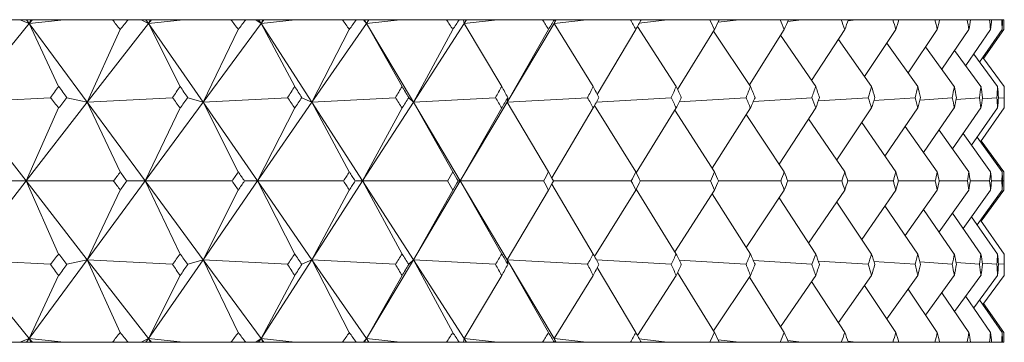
# Model space of a CAD drawing. Header units: inches. Extents: x 1.5 to 14.4, y 0.3 to 10.5.
# Tile 30 of 43: x 9.165 to 9.546, y 6.877 to 7.002. Entities that reach past the tile are written whole.
import ezdxf

# ---------------------------------------------------------------- set-up
doc = ezdxf.new("R2010")
doc.units = ezdxf.units.IN
doc.header["$MEASUREMENT"] = 0

msp = doc.modelspace()

# ---------------------------------------------------------------- linework, layer by layer
at = {"color": 7, "linetype": 'Continuous', "lineweight": 15}
for p, q in [((9.16849, 7.0004), (9.14361, 6.96986)), ((9.16483, 7.00188), (9.1586, 7.00188)), ((9.16483, 7.00188), (9.16849, 7.0004)), ((9.16741, 7.00188), (9.16483, 7.00188)), ((9.16741, 7.00188), (9.16849, 7.0004)), ((9.16912, 7.00188), (9.16741, 7.00188)), ((9.16849, 7.0004), (9.16912, 7.00188)), ((9.16969, 7.00188), (9.16849, 7.0004)), ((9.182, 7.00188), (9.16849, 7.0004)), ((9.16849, 7.0004), (9.17988, 6.97602)), ((9.16849, 7.0004), (9.19096, 6.96986)), ((9.16969, 7.00188), (9.16912, 7.00188)), ((9.182, 7.00188), (9.16969, 7.00188)), ((9.20069, 7.00188), (9.182, 7.00188)), ((9.21468, 7.0004), (9.19096, 6.96986)), ((9.20069, 7.00188), (9.20675, 7.00188)), ((9.21184, 7.00188), (9.20675, 7.00188)), ((9.21184, 7.00188), (9.21468, 7.0004)), ((9.21366, 7.00188), (9.21184, 7.00188)), ((9.21366, 7.00188), (9.21468, 7.0004)), ((9.21536, 7.00188), (9.21366, 7.00188)), ((9.21468, 7.0004), (9.21536, 7.00188)), ((9.21582, 7.00188), (9.21468, 7.0004)), ((9.22811, 7.00188), (9.21468, 7.0004)), ((9.21468, 7.0004), (9.22693, 6.97602)), ((9.21468, 7.0004), (9.2358, 6.96986)), ((9.21582, 7.00188), (9.21536, 7.00188)), ((9.22811, 7.00188), (9.21582, 7.00188)), ((9.24661, 7.00188), (9.22811, 7.00188)), ((9.25827, 7.0004), (9.2358, 6.96986)), ((9.24661, 7.00188), (9.25232, 7.00188)), ((9.25627, 7.00188), (9.25232, 7.00188)), ((9.25627, 7.00188), (9.25827, 7.0004)), ((9.25732, 7.00188), (9.25627, 7.00188)), ((9.25732, 7.00188), (9.25827, 7.0004)), ((9.25899, 7.00188), (9.25732, 7.00188)), ((9.25827, 7.0004), (9.25899, 7.00188)), ((9.25935, 7.00188), (9.25827, 7.0004)), ((9.27156, 7.00188), (9.25827, 7.0004)), ((9.25827, 7.0004), (9.27133, 6.97602)), ((9.25827, 7.0004), (9.27796, 6.96986)), ((9.25935, 7.00188), (9.25899, 7.00188)), ((9.27156, 7.00188), (9.25935, 7.00188)), ((9.2898, 7.00188), (9.27156, 7.00188)), ((9.29909, 7.0004), (9.27796, 6.96986)), ((9.2898, 7.00188), (9.29515, 7.00188)), ((9.29793, 7.00188), (9.29515, 7.00188)), ((9.29793, 7.00188), (9.29909, 7.0004)), ((9.29821, 7.00188), (9.29793, 7.00188)), ((9.29821, 7.00188), (9.29909, 7.0004)), ((9.29985, 7.00188), (9.29821, 7.00188)), ((9.29909, 7.0004), (9.29985, 7.00188)), ((9.3001, 7.00188), (9.29909, 7.0004)), ((9.31219, 7.00188), (9.29909, 7.0004)), ((9.29909, 7.0004), (9.31291, 6.97602)), ((9.29909, 7.0004), (9.31728, 6.96986)), ((9.3001, 7.00188), (9.29985, 7.00188)), ((9.31219, 7.00188), (9.3001, 7.00188)), ((9.3301, 7.00188), (9.31219, 7.00188)), ((9.33697, 7.0004), (9.31728, 6.96986)), ((9.3301, 7.00188), (9.33506, 7.00188)), ((9.33667, 7.00188), (9.33506, 7.00188)), ((9.33667, 7.00188), (9.33697, 7.0004)), ((9.33777, 7.00188), (9.33667, 7.00188)), ((9.33697, 7.0004), (9.33777, 7.00188)), ((9.33792, 7.00188), (9.33697, 7.0004)), ((9.34984, 7.00188), (9.33697, 7.0004)), ((9.33697, 7.0004), (9.3515, 6.97602)), ((9.33792, 7.00188), (9.33777, 7.00188)), ((9.34984, 7.00188), (9.33792, 7.00188)), ((9.36734, 7.00188), (9.34984, 7.00188)), ((9.37178, 7.0004), (9.35359, 6.96986)), ((9.36734, 7.00188), (9.3719, 7.00188)), ((9.37232, 7.00188), (9.37178, 7.0004)), ((9.37178, 7.0004), (9.37262, 7.00188)), ((9.37265, 7.00188), (9.37178, 7.0004)), ((9.38435, 7.00188), (9.37178, 7.0004)), ((9.37178, 7.0004), (9.38695, 6.97602)), ((9.37232, 7.00188), (9.3719, 7.00188)), ((9.37262, 7.00188), (9.37232, 7.00188)), ((9.37265, 7.00188), (9.37262, 7.00188)), ((9.38435, 7.00188), (9.37265, 7.00188)), ((9.40138, 7.00188), (9.38435, 7.00188)), ((9.40138, 7.00188), (9.40552, 7.00188)), ((9.4041, 6.99926), (9.41912, 6.97602)), ((9.4156, 7.00188), (9.40482, 7.00058)), ((9.4156, 7.00188), (9.40552, 7.00188)), ((9.43208, 7.00188), (9.4156, 7.00188)), ((9.43208, 7.00188), (9.43579, 7.00188)), ((9.44345, 7.00188), (9.4353, 7.00086)), ((9.44345, 7.00188), (9.43579, 7.00188)), ((9.45933, 7.00188), (9.44345, 7.00188)), ((9.45933, 7.00188), (9.46258, 7.00188)), ((9.46781, 7.00188), (9.46228, 7.00116)), ((9.46781, 7.00188), (9.46258, 7.00188)), ((9.48302, 7.00188), (9.46781, 7.00188)), ((9.48302, 7.00188), (9.4858, 7.00188)), ((9.48856, 7.00188), (9.48566, 7.00148)), ((9.48856, 7.00188), (9.4858, 7.00188)), ((9.50304, 7.00188), (9.48856, 7.00188)), ((9.50304, 7.00188), (9.50535, 7.00188)), ((9.50564, 7.00188), (9.50534, 7.00183)), ((9.50564, 7.00188), (9.50535, 7.00188)), ((9.51933, 7.00188), (9.50564, 7.00188)), ((9.51933, 7.00188), (9.52116, 7.00188)), ((9.53182, 7.00188), (9.52116, 7.00188)), ((9.53182, 7.00188), (9.53315, 7.00188)), ((9.54046, 7.00188), (9.53315, 7.00188)), ((9.54046, 7.00188), (9.54129, 7.00188)), ((9.54522, 7.00188), (9.54129, 7.00188)), ((9.54522, 7.00188), (9.54555, 7.00188)), ((9.54607, 7.00188), (9.54555, 7.00188)), ((9.19096, 6.96986), (9.20373, 6.99807)), ((9.2358, 6.96986), (9.24947, 6.99807)), ((9.27796, 6.96986), (9.29248, 6.99807)), ((9.31728, 6.96986), (9.33259, 6.99807)), ((9.35359, 6.96986), (9.36963, 6.99807)), ((9.38853, 6.97286), (9.40346, 6.99807)), ((9.41967, 6.97481), (9.43394, 6.99807)), ((9.43357, 6.99746), (9.44789, 6.97602)), ((9.44744, 6.97669), (9.46096, 6.99807)), ((9.45954, 6.99582), (9.47314, 6.97602)), ((9.47158, 6.97829), (9.48442, 6.99807)), ((9.49211, 6.97981), (9.50421, 6.99807)), ((9.50894, 6.98127), (9.52025, 6.99807)), ((9.522, 6.98269), (9.5325, 6.99807)), ((9.53126, 6.98407), (9.54089, 6.99807)), ((9.53666, 6.98544), (9.54539, 6.99807)), ((9.53819, 6.98679), (9.54599, 6.99807)), ((9.48195, 6.99426), (9.49477, 6.97602)), ((9.5007, 6.99277), (9.5127, 6.97602)), ((9.51572, 6.99133), (9.52685, 6.97602)), ((9.52695, 6.98994), (9.53718, 6.97602)), ((9.53435, 6.98856), (9.54363, 6.97602)), ((9.53788, 6.98721), (9.54618, 6.97602)), ((9.17676, 6.97166), (9.14361, 6.96986)), ((9.14361, 6.96986), (9.16728, 6.93938)), ((9.19096, 6.96986), (9.16728, 6.93938)), ((9.183, 6.97166), (9.19096, 6.96986)), ((9.22397, 6.97166), (9.19096, 6.96986)), ((9.19096, 6.96986), (9.20373, 6.94288)), ((9.19096, 6.96986), (9.21338, 6.93938)), ((9.2358, 6.96986), (9.21338, 6.93938)), ((9.22988, 6.97166), (9.2358, 6.96986)), ((9.26855, 6.97166), (9.2358, 6.96986)), ((9.2358, 6.96986), (9.24947, 6.94288)), ((9.2358, 6.96986), (9.25688, 6.93938)), ((9.27796, 6.96986), (9.25688, 6.93938)), ((9.2741, 6.97166), (9.27796, 6.96986)), ((9.31031, 6.97166), (9.27796, 6.96986)), ((9.27796, 6.96986), (9.29248, 6.94288)), ((9.27796, 6.96986), (9.29762, 6.93938)), ((9.31728, 6.96986), (9.29762, 6.93938)), ((9.31549, 6.97166), (9.31728, 6.96986)), ((9.3491, 6.97166), (9.31728, 6.96986)), ((9.31728, 6.96986), (9.33259, 6.94288)), ((9.31728, 6.96986), (9.33543, 6.93938)), ((9.35359, 6.96986), (9.33543, 6.93938)), ((9.35388, 6.97166), (9.35359, 6.96986)), ((9.38476, 6.97166), (9.35359, 6.96986)), ((9.35359, 6.96986), (9.36963, 6.94288)), ((9.38749, 6.96866), (9.40346, 6.94288)), ((9.41715, 6.97166), (9.38819, 6.96994)), ((9.44614, 6.97166), (9.42031, 6.97008)), ((9.47162, 6.97166), (9.44901, 6.97023)), ((9.49349, 6.97166), (9.47417, 6.97039)), ((9.51166, 6.97166), (9.4957, 6.97056)), ((9.52606, 6.97166), (9.5135, 6.97075)), ((9.53663, 6.97166), (9.5275, 6.97096)), ((9.54333, 6.97166), (9.53765, 6.97119)), ((9.54613, 6.97166), (9.54389, 6.97146)), ((9.16728, 6.93938), (9.17988, 6.96766)), ((9.21338, 6.93938), (9.22693, 6.96766)), ((9.25688, 6.93938), (9.27133, 6.96766)), ((9.29762, 6.93938), (9.31291, 6.96766)), ((9.33543, 6.93938), (9.3515, 6.96766)), ((9.37088, 6.94058), (9.38695, 6.96766)), ((9.40363, 6.94252), (9.41912, 6.96766)), ((9.4186, 6.9668), (9.43394, 6.94288)), ((9.43302, 6.94431), (9.44789, 6.96766)), ((9.44627, 6.96511), (9.46096, 6.94288)), ((9.45893, 6.94596), (9.47314, 6.96766)), ((9.48127, 6.94752), (9.49477, 6.96766)), ((9.49996, 6.94901), (9.5127, 6.96766)), ((9.51492, 6.95045), (9.52685, 6.96766)), ((9.5261, 6.95185), (9.53718, 6.96766)), ((9.53344, 6.95322), (9.54363, 6.96766)), ((9.53693, 6.95458), (9.54618, 6.96766)), ((9.47042, 6.96351), (9.48442, 6.94288)), ((9.49097, 6.96198), (9.50421, 6.94288)), ((9.50782, 6.96052), (9.52025, 6.94288)), ((9.52092, 6.9591), (9.5325, 6.94288)), ((9.53021, 6.95772), (9.54089, 6.94288)), ((9.53565, 6.95635), (9.54539, 6.94288)), ((9.53723, 6.955), (9.54599, 6.94288)), ((9.14361, 6.90889), (9.16728, 6.93938)), ((9.16728, 6.93938), (9.1581, 6.93938)), ((9.16728, 6.93938), (9.17988, 6.91109)), ((9.19096, 6.90889), (9.16728, 6.93938)), ((9.16728, 6.93938), (9.20118, 6.93938)), ((9.19096, 6.90889), (9.21338, 6.93938)), ((9.21338, 6.93938), (9.20627, 6.93938)), ((9.21338, 6.93938), (9.22693, 6.91109)), ((9.2358, 6.90889), (9.21338, 6.93938)), ((9.21338, 6.93938), (9.24707, 6.93938)), ((9.2358, 6.90889), (9.25688, 6.93938)), ((9.25688, 6.93938), (9.25187, 6.93938)), ((9.25688, 6.93938), (9.27133, 6.91109)), ((9.27796, 6.90889), (9.25688, 6.93938)), ((9.25688, 6.93938), (9.29023, 6.93938)), ((9.27796, 6.90889), (9.29762, 6.93938)), ((9.29762, 6.93938), (9.29473, 6.93938)), ((9.29762, 6.93938), (9.31291, 6.91109)), ((9.31728, 6.90889), (9.29762, 6.93938)), ((9.29762, 6.93938), (9.33049, 6.93938)), ((9.31728, 6.90889), (9.33543, 6.93938)), ((9.33543, 6.93938), (9.33467, 6.93938)), ((9.33543, 6.93938), (9.3515, 6.91109)), ((9.35359, 6.90889), (9.33543, 6.93938)), ((9.33543, 6.93938), (9.3677, 6.93938)), ((9.37088, 6.93817), (9.38695, 6.91109)), ((9.37154, 6.93938), (9.40171, 6.93938)), ((9.40519, 6.93938), (9.43238, 6.93938)), ((9.43549, 6.93938), (9.45959, 6.93938)), ((9.46233, 6.93938), (9.48324, 6.93938)), ((9.48558, 6.93938), (9.50323, 6.93938)), ((9.50517, 6.93938), (9.51948, 6.93938)), ((9.52101, 6.93938), (9.53193, 6.93938)), ((9.53305, 6.93938), (9.54053, 6.93938)), ((9.54123, 6.93938), (9.54525, 6.93938)), ((9.54552, 6.93938), (9.54606, 6.93938)), ((9.20373, 6.93587), (9.19096, 6.90889)), ((9.24947, 6.93587), (9.2358, 6.90889)), ((9.29248, 6.93587), (9.27796, 6.90889)), ((9.33259, 6.93587), (9.31728, 6.90889)), ((9.36963, 6.93587), (9.35359, 6.90889)), ((9.40346, 6.93587), (9.38749, 6.91009)), ((9.40363, 6.93623), (9.41912, 6.91109)), ((9.43394, 6.93587), (9.4186, 6.91195)), ((9.43302, 6.93444), (9.44789, 6.91109)), ((9.46096, 6.93587), (9.44627, 6.91364)), ((9.48442, 6.93587), (9.47042, 6.91524)), ((9.50421, 6.93587), (9.49097, 6.91677)), ((9.52025, 6.93587), (9.50782, 6.91823)), ((9.5325, 6.93587), (9.52092, 6.91965)), ((9.54089, 6.93587), (9.53021, 6.92103)), ((9.54539, 6.93587), (9.53565, 6.9224)), ((9.54599, 6.93587), (9.53723, 6.92375)), ((9.45893, 6.93279), (9.47314, 6.91109)), ((9.48127, 6.93123), (9.49477, 6.91109)), ((9.49996, 6.92974), (9.5127, 6.91109)), ((9.51492, 6.9283), (9.52685, 6.91109)), ((9.5261, 6.9269), (9.53718, 6.91109)), ((9.53344, 6.92553), (9.54363, 6.91109)), ((9.53693, 6.92417), (9.54618, 6.91109)), ((9.16849, 6.87835), (9.14361, 6.90889)), ((9.14361, 6.90889), (9.17676, 6.90709)), ((9.16849, 6.87835), (9.19096, 6.90889)), ((9.19096, 6.90889), (9.183, 6.90709)), ((9.20373, 6.88068), (9.19096, 6.90889)), ((9.21468, 6.87835), (9.19096, 6.90889)), ((9.19096, 6.90889), (9.22397, 6.90709)), ((9.21468, 6.87835), (9.2358, 6.90889)), ((9.2358, 6.90889), (9.22988, 6.90709)), ((9.24947, 6.88068), (9.2358, 6.90889)), ((9.25827, 6.87835), (9.2358, 6.90889)), ((9.2358, 6.90889), (9.26855, 6.90709)), ((9.25827, 6.87835), (9.27796, 6.90889)), ((9.27796, 6.90889), (9.2741, 6.90709)), ((9.29248, 6.88068), (9.27796, 6.90889)), ((9.29909, 6.87835), (9.27796, 6.90889)), ((9.27796, 6.90889), (9.31031, 6.90709)), ((9.29909, 6.87835), (9.31728, 6.90889)), ((9.31728, 6.90889), (9.31549, 6.90709)), ((9.33259, 6.88068), (9.31728, 6.90889)), ((9.33697, 6.87835), (9.31728, 6.90889)), ((9.31728, 6.90889), (9.3491, 6.90709)), ((9.35359, 6.90889), (9.35388, 6.90709)), ((9.36963, 6.88068), (9.35359, 6.90889)), ((9.37178, 6.87835), (9.35359, 6.90889)), ((9.35359, 6.90889), (9.38476, 6.90709)), ((9.38819, 6.90881), (9.41715, 6.90709)), ((9.42031, 6.90867), (9.44614, 6.90709)), ((9.44901, 6.90852), (9.47162, 6.90709)), ((9.47417, 6.90836), (9.49349, 6.90709)), ((9.4957, 6.90819), (9.51166, 6.90709)), ((9.5135, 6.908), (9.52606, 6.90709)), ((9.5275, 6.90779), (9.53663, 6.90709)), ((9.53765, 6.90756), (9.54333, 6.90709)), ((9.40346, 6.88068), (9.38853, 6.90589)), ((9.43394, 6.88068), (9.41967, 6.90394)), ((9.54389, 6.90729), (9.54613, 6.90709)), ((9.17988, 6.90273), (9.16849, 6.87835)), ((9.22693, 6.90273), (9.21468, 6.87835)), ((9.27133, 6.90273), (9.25827, 6.87835)), ((9.31291, 6.90273), (9.29909, 6.87835)), ((9.3515, 6.90273), (9.33697, 6.87835)), ((9.38695, 6.90273), (9.37178, 6.87835)), ((9.41912, 6.90273), (9.4041, 6.87949)), ((9.44789, 6.90273), (9.43357, 6.88129)), ((9.46096, 6.88068), (9.44744, 6.90206)), ((9.47314, 6.90273), (9.45954, 6.88293)), ((9.48442, 6.88068), (9.47158, 6.90046)), ((9.49477, 6.90273), (9.48195, 6.88449)), ((9.5127, 6.90273), (9.5007, 6.88598)), ((9.52685, 6.90273), (9.51572, 6.88742)), ((9.53718, 6.90273), (9.52695, 6.88881)), ((9.54363, 6.90273), (9.53435, 6.89019)), ((9.54618, 6.90273), (9.53788, 6.89154)), ((9.50421, 6.88068), (9.49211, 6.89894)), ((9.52025, 6.88068), (9.50894, 6.89748)), ((9.5325, 6.88068), (9.522, 6.89606)), ((9.54089, 6.88068), (9.53126, 6.89468)), ((9.54539, 6.88068), (9.53666, 6.89331)), ((9.54599, 6.88068), (9.53819, 6.89196)), ((9.16849, 6.87835), (9.16483, 6.87688)), ((9.16741, 6.87688), (9.16849, 6.87835)), ((9.16912, 6.87688), (9.16849, 6.87835)), ((9.16969, 6.87688), (9.16849, 6.87835)), ((9.16849, 6.87835), (9.182, 6.87688)), ((9.21468, 6.87835), (9.21184, 6.87688)), ((9.21366, 6.87688), (9.21468, 6.87835)), ((9.21536, 6.87688), (9.21468, 6.87835)), ((9.21582, 6.87688), (9.21468, 6.87835)), ((9.21468, 6.87835), (9.22811, 6.87688)), ((9.25827, 6.87835), (9.25627, 6.87688)), ((9.25732, 6.87688), (9.25827, 6.87835)), ((9.25899, 6.87688), (9.25827, 6.87835)), ((9.25935, 6.87688), (9.25827, 6.87835)), ((9.25827, 6.87835), (9.27156, 6.87688)), ((9.29909, 6.87835), (9.29793, 6.87688)), ((9.29821, 6.87688), (9.29909, 6.87835)), ((9.29985, 6.87688), (9.29909, 6.87835)), ((9.3001, 6.87688), (9.29909, 6.87835)), ((9.29909, 6.87835), (9.31219, 6.87688)), ((9.33697, 6.87835), (9.33667, 6.87688)), ((9.33777, 6.87688), (9.33697, 6.87835)), ((9.33792, 6.87688), (9.33697, 6.87835)), ((9.33697, 6.87835), (9.34984, 6.87688)), ((9.37178, 6.87835), (9.37232, 6.87688)), ((9.37262, 6.87688), (9.37178, 6.87835)), ((9.37265, 6.87688), (9.37178, 6.87835)), ((9.37178, 6.87835), (9.38435, 6.87688)), ((9.40482, 6.87817), (9.4156, 6.87688)), ((9.4353, 6.87789), (9.44345, 6.87688)), ((9.46228, 6.87759), (9.46781, 6.87688)), ((9.48566, 6.87727), (9.48856, 6.87688)), ((9.16483, 6.87688), (9.1586, 6.87688)), ((9.16741, 6.87688), (9.16483, 6.87688)), ((9.16912, 6.87688), (9.16741, 6.87688)), ((9.16969, 6.87688), (9.16912, 6.87688)), ((9.182, 6.87688), (9.16969, 6.87688)), ((9.20069, 6.87688), (9.182, 6.87688)), ((9.20069, 6.87688), (9.20675, 6.87688)), ((9.21184, 6.87688), (9.20675, 6.87688)), ((9.21366, 6.87688), (9.21184, 6.87688)), ((9.21536, 6.87688), (9.21366, 6.87688)), ((9.21582, 6.87688), (9.21536, 6.87688)), ((9.22811, 6.87688), (9.21582, 6.87688)), ((9.24661, 6.87688), (9.22811, 6.87688)), ((9.24661, 6.87688), (9.25232, 6.87688)), ((9.25627, 6.87688), (9.25232, 6.87688)), ((9.25732, 6.87688), (9.25627, 6.87688)), ((9.25899, 6.87688), (9.25732, 6.87688)), ((9.25935, 6.87688), (9.25899, 6.87688)), ((9.27156, 6.87688), (9.25935, 6.87688)), ((9.2898, 6.87688), (9.27156, 6.87688)), ((9.2898, 6.87688), (9.29515, 6.87688)), ((9.29793, 6.87688), (9.29515, 6.87688)), ((9.29821, 6.87688), (9.29793, 6.87688)), ((9.29985, 6.87688), (9.29821, 6.87688)), ((9.3001, 6.87688), (9.29985, 6.87688)), ((9.31219, 6.87688), (9.3001, 6.87688)), ((9.3301, 6.87688), (9.31219, 6.87688)), ((9.3301, 6.87688), (9.33506, 6.87688)), ((9.33667, 6.87688), (9.33506, 6.87688)), ((9.33777, 6.87688), (9.33667, 6.87688)), ((9.33792, 6.87688), (9.33777, 6.87688)), ((9.34984, 6.87688), (9.33792, 6.87688)), ((9.36734, 6.87688), (9.34984, 6.87688)), ((9.36734, 6.87688), (9.3719, 6.87688)), ((9.37232, 6.87688), (9.3719, 6.87688)), ((9.37262, 6.87688), (9.37232, 6.87688)), ((9.37265, 6.87688), (9.37262, 6.87688)), ((9.38435, 6.87688), (9.37265, 6.87688)), ((9.40138, 6.87688), (9.38435, 6.87688)), ((9.40138, 6.87688), (9.40552, 6.87688)), ((9.4156, 6.87688), (9.40552, 6.87688)), ((9.43208, 6.87688), (9.4156, 6.87688)), ((9.43208, 6.87688), (9.43579, 6.87688)), ((9.44345, 6.87688), (9.43579, 6.87688)), ((9.45933, 6.87688), (9.44345, 6.87688)), ((9.45933, 6.87688), (9.46258, 6.87688)), ((9.46781, 6.87688), (9.46258, 6.87688)), ((9.48302, 6.87688), (9.46781, 6.87688)), ((9.48302, 6.87688), (9.4858, 6.87688)), ((9.48856, 6.87688), (9.4858, 6.87688)), ((9.50304, 6.87688), (9.48856, 6.87688)), ((9.50304, 6.87688), (9.50535, 6.87688)), ((9.50534, 6.87692), (9.50564, 6.87688)), ((9.50564, 6.87688), (9.50535, 6.87688)), ((9.51933, 6.87688), (9.50564, 6.87688)), ((9.51933, 6.87688), (9.52116, 6.87688)), ((9.53182, 6.87688), (9.52116, 6.87688)), ((9.53182, 6.87688), (9.53315, 6.87688)), ((9.54046, 6.87688), (9.53315, 6.87688)), ((9.54046, 6.87688), (9.54129, 6.87688)), ((9.54522, 6.87688), (9.54129, 6.87688)), ((9.54522, 6.87688), (9.54555, 6.87688)), ((9.54607, 6.87688), (9.54555, 6.87688))]:
    msp.add_line(p, q, dxfattribs=at)
for centre, major_axis, ratio, start_param, end_param in [((8.55623, 5.56759), (0.18814, 1.7114), 0.567932, 5.761476, 5.765517), ((8.55623, 5.56759), (0.96893, 1.71087), 0.118742, 0.647169, 0.651211), ((8.55623, 5.56759), (0.2745, 1.7079), 0.556931, 5.788396, 5.792438), ((8.55623, 5.56759), (0.97754, 1.7124), 0.091442, 0.632175, 0.636217), ((8.55623, 5.56759), (0.35536, 1.70387), 0.54231, 5.811747, 5.815789), ((8.55623, 5.56759), (0.98387, 1.71357), 0.064182, 0.616856, 0.620898), ((8.55623, 5.56759), (0.42997, 1.69983), 0.524614, 5.831051, 5.835093), ((8.55623, 5.56759), (0.98797, 1.71434), 0.036952, 0.601314, 0.605356), ((8.55623, 5.56759), (0.49811, 1.69622), 0.504393, 5.846171, 5.850212), ((8.55623, 5.56759), (0.98986, 1.7147), 0.009739, 0.585644, 0.589686), ((8.55623, 5.56759), (0.5599, 1.69335), 0.482161, 5.857215, 5.861257), ((8.55623, 5.56759), (0.98955, 1.71464), 0.017469, 5.709203, 5.713244), ((8.55623, 5.56759), (0.61569, 1.69135), 0.458369, 5.864455, 5.868496), ((8.55623, 5.56759), (0.98703, 1.71416), 0.044685, 5.724846, 5.728888), ((8.55623, 5.56759), (0.66593, 1.69027), 0.433397, 5.86824, 5.872281), ((8.55623, 5.56759), (0.9823, 1.71327), 0.071922, 5.740335, 5.744376), ((8.55623, 5.56759), (0.7111, 1.69006), 0.407554, 5.86895, 5.872992), ((8.55623, 5.56759), (0.97533, 1.712), 0.099193, 5.755572, 5.759613), ((8.55623, 5.56759), (0.75167, 1.69063), 0.381087, 5.866961, 5.871003), ((8.55623, 5.56759), (0.96607, 1.71037), 0.126506, 5.770454, 5.774496), ((8.55623, 5.56759), (0.78805, 1.69186), 0.354186, 5.862624, 5.866666), ((8.55623, 5.56759), (0.95446, 1.70843), 0.153867, 5.784873, 5.788914), ((8.55623, 5.56759), (0.82061, 1.6936), 0.326998, 5.856257, 5.860299), ((8.55623, 5.56759), (0.94044, 1.70623), 0.181277, 5.798708, 5.802749), ((8.55623, 5.56759), (0.84967, 1.69573), 0.299633, 5.848144, 5.852186), ((8.55623, 5.56759), (0.92391, 1.70385), 0.208734, 5.811828, 5.815869), ((8.55623, 5.56759), (0.8755, 1.69809), 0.272172, 5.838537, 5.842579), ((8.55623, 5.56759), (0.90475, 1.70136), 0.236224, 5.824086, 5.828128), ((8.55623, 5.56759), (0.89832, 1.70059), 0.244674, 5.827655, 5.831697), ((8.55623, 8.31116), (-0.00473, 1.71473), 0.577344, 3.814255, 3.818311), ((8.55623, 8.31116), (-0.97754, 1.7124), 0.091442, 2.411128, 2.415184), ((8.55623, 8.31116), (-0.0976, 1.71381), 0.574846, 3.783124, 3.78718), ((8.55623, 8.31116), (-0.98387, 1.71357), 0.064182, 2.426447, 2.430503), ((8.55623, 8.31116), (-0.18814, 1.7114), 0.567932, 3.753494, 3.75755), ((8.55623, 8.31116), (-0.98797, 1.71434), 0.036952, 2.441989, 2.446045), ((8.55623, 8.31116), (-0.2745, 1.7079), 0.556931, 3.726574, 3.73063), ((8.55623, 8.31116), (-0.98986, 1.7147), 0.009739, 2.457659, 2.461715), ((8.55623, 8.31116), (-0.35536, 1.70387), 0.54231, 3.703223, 3.707279), ((8.55623, 8.31116), (-0.98955, 1.71464), 0.017469, 3.805767, 3.809823), ((8.55623, 8.31116), (-0.42997, 1.69983), 0.524614, 3.683919, 3.687974), ((8.55623, 8.31116), (-0.98703, 1.71416), 0.044685, 3.790124, 3.79418), ((8.55623, 8.31116), (-0.49811, 1.69622), 0.504393, 3.668799, 3.672855), ((8.55623, 8.31116), (-0.9823, 1.71327), 0.071922, 3.774635, 3.778691), ((8.55623, 8.31116), (-0.5599, 1.69335), 0.482161, 3.657755, 3.66181), ((8.55623, 8.31116), (-0.97533, 1.712), 0.099193, 3.759398, 3.763454), ((8.55623, 8.31116), (-0.61569, 1.69135), 0.458369, 3.650515, 3.654571), ((8.55623, 8.31116), (-0.96607, 1.71037), 0.126506, 3.744516, 3.748571), ((8.55623, 8.31116), (-0.66593, 1.69027), 0.433397, 3.64673, 3.650786), ((8.55623, 8.31116), (-0.95446, 1.70843), 0.153867, 3.730097, 3.734153), ((8.55623, 8.31116), (-0.7111, 1.69006), 0.407554, 3.64602, 3.650076), ((8.55623, 8.31116), (-0.94044, 1.70623), 0.181277, 3.716262, 3.720318), ((8.55623, 8.31116), (-0.75167, 1.69063), 0.381087, 3.648008, 3.652064), ((8.55623, 8.31116), (-0.92391, 1.70385), 0.208734, 3.703142, 3.707198), ((8.55623, 8.31116), (-0.78805, 1.69186), 0.354186, 3.652346, 3.656402), ((8.55623, 8.31116), (-0.90475, 1.70136), 0.236224, 3.690883, 3.694939), ((8.55623, 8.31116), (-0.82061, 1.6936), 0.326998, 3.658713, 3.662769), ((8.55623, 8.31116), (-0.88282, 1.69885), 0.263725, 3.67965, 3.683706), ((8.55623, 8.31116), (-0.84967, 1.69573), 0.299633, 3.666826, 3.670881), ((8.55623, 8.31116), (-0.85794, 1.69643), 0.291203, 3.669629, 3.673685), ((8.55623, 5.56759), (0.0976, 1.71381), 0.574846, 5.700429, 5.704485), ((8.55623, 5.56759), (0.96893, 1.71087), 0.118742, 0.678571, 0.682627), ((8.55623, 5.56759), (0.18814, 1.7114), 0.567932, 5.73006, 5.734116), ((8.55623, 5.56759), (0.97754, 1.7124), 0.091442, 0.663577, 0.667633), ((8.55623, 5.56759), (0.2745, 1.7079), 0.556931, 5.75698, 5.761036), ((8.55623, 5.56759), (0.98387, 1.71357), 0.064182, 0.648258, 0.652314), ((8.55623, 5.56759), (0.35536, 1.70387), 0.54231, 5.780331, 5.784387), ((8.55623, 5.56759), (0.98797, 1.71434), 0.036952, 0.632716, 0.636772), ((8.55623, 5.56759), (0.42997, 1.69983), 0.524614, 5.799635, 5.803691), ((8.55623, 5.56759), (0.98986, 1.7147), 0.009739, 0.617046, 0.621102), ((8.55623, 5.56759), (0.49811, 1.69622), 0.504393, 5.814755, 5.818811), ((8.55623, 5.56759), (0.98955, 1.71464), 0.017469, 5.677787, 5.681843), ((8.55623, 5.56759), (0.5599, 1.69335), 0.482161, 5.825799, 5.829855), ((8.55623, 5.56759), (0.98703, 1.71416), 0.044685, 5.69343, 5.697486), ((8.55623, 5.56759), (0.61569, 1.69135), 0.458369, 5.833039, 5.837095), ((8.55623, 5.56759), (0.9823, 1.71327), 0.071922, 5.708919, 5.712975), ((8.55623, 5.56759), (0.66593, 1.69027), 0.433397, 5.836824, 5.840879), ((8.55623, 5.56759), (0.97533, 1.712), 0.099193, 5.724156, 5.728212), ((8.55623, 5.56759), (0.7111, 1.69006), 0.407554, 5.837534, 5.84159), ((8.55623, 5.56759), (0.96607, 1.71037), 0.126506, 5.739038, 5.743094), ((8.55623, 5.56759), (0.75167, 1.69063), 0.381087, 5.835545, 5.839601), ((8.55623, 5.56759), (0.95446, 1.70843), 0.153867, 5.753457, 5.757513), ((8.55623, 5.56759), (0.78805, 1.69186), 0.354186, 5.831208, 5.835264), ((8.55623, 5.56759), (0.94044, 1.70623), 0.181277, 5.767292, 5.771347), ((8.55623, 5.56759), (0.82061, 1.6936), 0.326998, 5.824841, 5.828897), ((8.55623, 5.56759), (0.92391, 1.70385), 0.208734, 5.780412, 5.784468), ((8.55623, 5.56759), (0.84967, 1.69573), 0.299633, 5.816728, 5.820784), ((8.55623, 5.56759), (0.90475, 1.70136), 0.236224, 5.792671, 5.796726), ((8.55623, 5.56759), (0.8755, 1.69809), 0.272172, 5.807121, 5.811177), ((8.55623, 5.56759), (0.88282, 1.69885), 0.263725, 5.803904, 5.80796), ((8.55623, 8.31116), (-0.0976, 1.71381), 0.574846, 3.752367, 3.755764), ((8.55623, 8.31116), (-0.97754, 1.7124), 0.091442, 2.442544, 2.445941), ((8.55623, 8.31116), (-0.18814, 1.7114), 0.567932, 3.722737, 3.726134), ((8.55623, 8.31116), (-0.98387, 1.71357), 0.064182, 2.457863, 2.46126), ((8.55623, 8.31116), (-0.2745, 1.7079), 0.556931, 3.695816, 3.699214), ((8.55623, 8.31116), (-0.98797, 1.71434), 0.036952, 2.473405, 2.476803), ((8.55623, 8.31116), (-0.35536, 1.70387), 0.54231, 3.672466, 3.675863), ((8.55623, 8.31116), (-0.98986, 1.7147), 0.009739, 2.489075, 2.492472), ((8.55623, 8.31116), (-0.42997, 1.69983), 0.524614, 3.653161, 3.656559), ((8.55623, 8.31116), (-0.98955, 1.71464), 0.017469, 3.77501, 3.778407), ((8.55623, 8.31116), (-0.49811, 1.69622), 0.504393, 3.638042, 3.641439), ((8.55623, 8.31116), (-0.98703, 1.71416), 0.044685, 3.759367, 3.762764), ((8.55623, 8.31116), (-0.5599, 1.69335), 0.482161, 3.626997, 3.630394), ((8.55623, 8.31116), (-0.9823, 1.71327), 0.071922, 3.743878, 3.747275), ((8.55623, 8.31116), (-0.61569, 1.69135), 0.458369, 3.619758, 3.623155), ((8.55623, 8.31116), (-0.97533, 1.712), 0.099193, 3.728641, 3.732038), ((8.55623, 8.31116), (-0.66593, 1.69027), 0.433397, 3.615973, 3.61937), ((8.55623, 8.31116), (-0.96607, 1.71037), 0.126506, 3.713758, 3.717156), ((8.55623, 8.31116), (-0.7111, 1.69006), 0.407554, 3.615262, 3.61866), ((8.55623, 8.31116), (-0.95446, 1.70843), 0.153867, 3.69934, 3.702737), ((8.55623, 8.31116), (-0.75167, 1.69063), 0.381087, 3.617251, 3.620648), ((8.55623, 8.31116), (-0.94044, 1.70623), 0.181277, 3.685505, 3.688902), ((8.55623, 8.31116), (-0.78805, 1.69186), 0.354186, 3.621588, 3.624986), ((8.55623, 8.31116), (-0.92391, 1.70385), 0.208734, 3.672385, 3.675782), ((8.55623, 8.31116), (-0.82061, 1.6936), 0.326998, 3.627955, 3.631353), ((8.55623, 8.31116), (-0.90475, 1.70136), 0.236224, 3.660126, 3.663523), ((8.55623, 8.31116), (-0.84967, 1.69573), 0.299633, 3.636068, 3.639465), ((8.55623, 8.31116), (-0.88282, 1.69885), 0.263725, 3.648893, 3.65229), ((8.55623, 8.31116), (-0.8755, 1.69809), 0.272172, 3.645676, 3.649073), ((8.55623, 5.56759), (0.0976, 1.71381), 0.574846, 5.669014, 5.672411), ((8.55623, 5.56759), (0.97754, 1.7124), 0.091442, 0.695651, 0.699049), ((8.55623, 5.56759), (0.18814, 1.7114), 0.567932, 5.698644, 5.702041), ((8.55623, 5.56759), (0.98387, 1.71357), 0.064182, 0.680333, 0.68373), ((8.55623, 5.56759), (0.2745, 1.7079), 0.556931, 5.725564, 5.728962), ((8.55623, 5.56759), (0.98797, 1.71434), 0.036952, 0.66479, 0.668188), ((8.55623, 5.56759), (0.35536, 1.70387), 0.54231, 5.748915, 5.752312), ((8.55623, 5.56759), (0.98986, 1.7147), 0.009739, 0.64912, 0.652518), ((8.55623, 5.56759), (0.42997, 1.69983), 0.524614, 5.768219, 5.771617), ((8.55623, 5.56759), (0.98955, 1.71464), 0.017469, 5.646371, 5.649768), ((8.55623, 5.56759), (0.49811, 1.69622), 0.504393, 5.783339, 5.786736), ((8.55623, 5.56759), (0.98703, 1.71416), 0.044685, 5.662014, 5.665411), ((8.55623, 5.56759), (0.5599, 1.69335), 0.482161, 5.794383, 5.797781), ((8.55623, 5.56759), (0.9823, 1.71327), 0.071922, 5.677503, 5.6809), ((8.55623, 5.56759), (0.61569, 1.69135), 0.458369, 5.801623, 5.80502), ((8.55623, 5.56759), (0.97533, 1.712), 0.099193, 5.69274, 5.696137), ((8.55623, 5.56759), (0.66593, 1.69027), 0.433397, 5.805408, 5.808805), ((8.55623, 5.56759), (0.96607, 1.71037), 0.126506, 5.707622, 5.71102), ((8.55623, 5.56759), (0.7111, 1.69006), 0.407554, 5.806118, 5.809516), ((8.55623, 5.56759), (0.95446, 1.70843), 0.153867, 5.722041, 5.725438), ((8.55623, 5.56759), (0.75167, 1.69063), 0.381087, 5.80413, 5.807527), ((8.55623, 5.56759), (0.94044, 1.70623), 0.181277, 5.735876, 5.739273), ((8.55623, 5.56759), (0.78805, 1.69186), 0.354186, 5.799792, 5.80319), ((8.55623, 5.56759), (0.92391, 1.70385), 0.208734, 5.748996, 5.752393), ((8.55623, 5.56759), (0.82061, 1.6936), 0.326998, 5.793425, 5.796823), ((8.55623, 5.56759), (0.90475, 1.70136), 0.236224, 5.761255, 5.764652), ((8.55623, 5.56759), (0.84967, 1.69573), 0.299633, 5.785312, 5.78871), ((8.55623, 5.56759), (0.88282, 1.69885), 0.263725, 5.772488, 5.775885), ((8.55623, 5.56759), (0.8755, 1.69809), 0.272172, 5.775705, 5.779102), ((8.55623, 8.31116), (-0.0976, 1.71381), 0.574846, 3.720293, 3.724348), ((8.55623, 8.31116), (-0.96893, 1.71087), 0.118742, 2.458966, 2.463022), ((8.55623, 8.31116), (-0.18814, 1.7114), 0.567932, 3.690662, 3.694718), ((8.55623, 8.31116), (-0.97754, 1.7124), 0.091442, 2.47396, 2.478016), ((8.55623, 8.31116), (-0.2745, 1.7079), 0.556931, 3.663742, 3.667798), ((8.55623, 8.31116), (-0.98387, 1.71357), 0.064182, 2.489279, 2.493334), ((8.55623, 8.31116), (-0.35536, 1.70387), 0.54231, 3.640391, 3.644447), ((8.55623, 8.31116), (-0.98797, 1.71434), 0.036952, 2.504821, 2.508877), ((8.55623, 8.31116), (-0.42997, 1.69983), 0.524614, 3.621087, 3.625143), ((8.55623, 8.31116), (-0.98986, 1.7147), 0.009739, 2.520491, 2.524547), ((8.55623, 8.31116), (-0.49811, 1.69622), 0.504393, 3.605967, 3.610023), ((8.55623, 8.31116), (-0.98955, 1.71464), 0.017469, 3.742935, 3.746991), ((8.55623, 8.31116), (-0.5599, 1.69335), 0.482161, 3.594923, 3.598979), ((8.55623, 8.31116), (-0.98703, 1.71416), 0.044685, 3.727292, 3.731348), ((8.55623, 8.31116), (-0.61569, 1.69135), 0.458369, 3.587683, 3.591739), ((8.55623, 8.31116), (-0.9823, 1.71327), 0.071922, 3.711803, 3.715859), ((8.55623, 8.31116), (-0.66593, 1.69027), 0.433397, 3.583898, 3.587954), ((8.55623, 8.31116), (-0.97533, 1.712), 0.099193, 3.696566, 3.700622), ((8.55623, 8.31116), (-0.7111, 1.69006), 0.407554, 3.583188, 3.587244), ((8.55623, 8.31116), (-0.96607, 1.71037), 0.126506, 3.681684, 3.68574), ((8.55623, 8.31116), (-0.75167, 1.69063), 0.381087, 3.585177, 3.589232), ((8.55623, 8.31116), (-0.95446, 1.70843), 0.153867, 3.667265, 3.671321), ((8.55623, 8.31116), (-0.78805, 1.69186), 0.354186, 3.589514, 3.59357), ((8.55623, 8.31116), (-0.94044, 1.70623), 0.181277, 3.65343, 3.657486), ((8.55623, 8.31116), (-0.82061, 1.6936), 0.326998, 3.595881, 3.599937), ((8.55623, 8.31116), (-0.92391, 1.70385), 0.208734, 3.64031, 3.644366), ((8.55623, 8.31116), (-0.84967, 1.69573), 0.299633, 3.603994, 3.60805), ((8.55623, 8.31116), (-0.90475, 1.70136), 0.236224, 3.628051, 3.632107), ((8.55623, 8.31116), (-0.8755, 1.69809), 0.272172, 3.613601, 3.617657), ((8.55623, 8.31116), (-0.88282, 1.69885), 0.263725, 3.616818, 3.620874), ((8.55623, 5.56759), (0.00473, 1.71473), 0.577344, 5.606467, 5.610523), ((8.55623, 5.56759), (0.97754, 1.7124), 0.091442, 0.726409, 0.730465), ((8.55623, 5.56759), (0.0976, 1.71381), 0.574846, 5.637598, 5.641654), ((8.55623, 5.56759), (0.98387, 1.71357), 0.064182, 0.71109, 0.715146), ((8.55623, 5.56759), (0.18814, 1.7114), 0.567932, 5.667228, 5.671284), ((8.55623, 5.56759), (0.98797, 1.71434), 0.036952, 0.695548, 0.699603), ((8.55623, 5.56759), (0.2745, 1.7079), 0.556931, 5.694148, 5.698204), ((8.55623, 5.56759), (0.98986, 1.7147), 0.009739, 0.679878, 0.683934), ((8.55623, 5.56759), (0.35536, 1.70387), 0.54231, 5.717499, 5.721555), ((8.55623, 5.56759), (0.98955, 1.71464), 0.017469, 5.614955, 5.619011), ((8.55623, 5.56759), (0.42997, 1.69983), 0.524614, 5.736804, 5.740859), ((8.55623, 5.56759), (0.98703, 1.71416), 0.044685, 5.630598, 5.634654), ((8.55623, 5.56759), (0.49811, 1.69622), 0.504393, 5.751923, 5.755979), ((8.55623, 5.56759), (0.9823, 1.71327), 0.071922, 5.646087, 5.650143), ((8.55623, 5.56759), (0.5599, 1.69335), 0.482161, 5.762968, 5.767023), ((8.55623, 5.56759), (0.97533, 1.712), 0.099193, 5.661324, 5.66538), ((8.55623, 5.56759), (0.61569, 1.69135), 0.458369, 5.770207, 5.774263), ((8.55623, 5.56759), (0.96607, 1.71037), 0.126506, 5.676206, 5.680262), ((8.55623, 5.56759), (0.66593, 1.69027), 0.433397, 5.773992, 5.778048), ((8.55623, 5.56759), (0.95446, 1.70843), 0.153867, 5.690625, 5.694681), ((8.55623, 5.56759), (0.7111, 1.69006), 0.407554, 5.774702, 5.778758), ((8.55623, 5.56759), (0.94044, 1.70623), 0.181277, 5.70446, 5.708516), ((8.55623, 5.56759), (0.75167, 1.69063), 0.381087, 5.772714, 5.77677), ((8.55623, 5.56759), (0.92391, 1.70385), 0.208734, 5.71758, 5.721636), ((8.55623, 5.56759), (0.78805, 1.69186), 0.354186, 5.768376, 5.772432), ((8.55623, 5.56759), (0.90475, 1.70136), 0.236224, 5.729839, 5.733895), ((8.55623, 5.56759), (0.82061, 1.6936), 0.326998, 5.762009, 5.766065), ((8.55623, 5.56759), (0.88282, 1.69885), 0.263725, 5.741072, 5.745128), ((8.55623, 5.56759), (0.84967, 1.69573), 0.299633, 5.753897, 5.757952), ((8.55623, 5.56759), (0.85794, 1.69643), 0.291203, 5.751093, 5.755149), ((8.55623, 8.31116), (-0.18814, 1.7114), 0.567932, 3.65926, 3.663302), ((8.55623, 8.31116), (-0.96893, 1.71087), 0.118742, 2.490382, 2.494423), ((8.55623, 8.31116), (-0.2745, 1.7079), 0.556931, 3.63234, 3.636382), ((8.55623, 8.31116), (-0.97754, 1.7124), 0.091442, 2.505376, 2.509418), ((8.55623, 8.31116), (-0.35536, 1.70387), 0.54231, 3.608989, 3.613031), ((8.55623, 8.31116), (-0.98387, 1.71357), 0.064182, 2.520695, 2.524736), ((8.55623, 8.31116), (-0.42997, 1.69983), 0.524614, 3.589685, 3.593727), ((8.55623, 8.31116), (-0.98797, 1.71434), 0.036952, 2.536237, 2.540279), ((8.55623, 8.31116), (-0.49811, 1.69622), 0.504393, 3.574566, 3.578607), ((8.55623, 8.31116), (-0.98986, 1.7147), 0.009739, 2.551907, 2.555949), ((8.55623, 8.31116), (-0.5599, 1.69335), 0.482161, 3.563521, 3.567563), ((8.55623, 8.31116), (-0.98955, 1.71464), 0.017469, 3.711534, 3.715575), ((8.55623, 8.31116), (-0.61569, 1.69135), 0.458369, 3.556282, 3.560323), ((8.55623, 8.31116), (-0.98703, 1.71416), 0.044685, 3.69589, 3.699932), ((8.55623, 8.31116), (-0.66593, 1.69027), 0.433397, 3.552497, 3.556538), ((8.55623, 8.31116), (-0.9823, 1.71327), 0.071922, 3.680401, 3.684443), ((8.55623, 8.31116), (-0.7111, 1.69006), 0.407554, 3.551786, 3.555828), ((8.55623, 8.31116), (-0.97533, 1.712), 0.099193, 3.665164, 3.669206), ((8.55623, 8.31116), (-0.75167, 1.69063), 0.381087, 3.553775, 3.557817), ((8.55623, 8.31116), (-0.96607, 1.71037), 0.126506, 3.650282, 3.654324), ((8.55623, 8.31116), (-0.78805, 1.69186), 0.354186, 3.558112, 3.562154), ((8.55623, 8.31116), (-0.95446, 1.70843), 0.153867, 3.635864, 3.639905), ((8.55623, 8.31116), (-0.82061, 1.6936), 0.326998, 3.564479, 3.568521), ((8.55623, 8.31116), (-0.94044, 1.70623), 0.181277, 3.622029, 3.62607), ((8.55623, 8.31116), (-0.84967, 1.69573), 0.299633, 3.572592, 3.576634), ((8.55623, 8.31116), (-0.92391, 1.70385), 0.208734, 3.608909, 3.61295), ((8.55623, 8.31116), (-0.8755, 1.69809), 0.272172, 3.582199, 3.586241), ((8.55623, 8.31116), (-0.90475, 1.70136), 0.236224, 3.59665, 3.600691), ((8.55623, 8.31116), (-0.89832, 1.70059), 0.244674, 3.593081, 3.597123)]:
    msp.add_ellipse(centre, major_axis=major_axis, ratio=ratio, start_param=start_param, end_param=end_param, dxfattribs=at)

doc.saveas('drawing.dxf')
